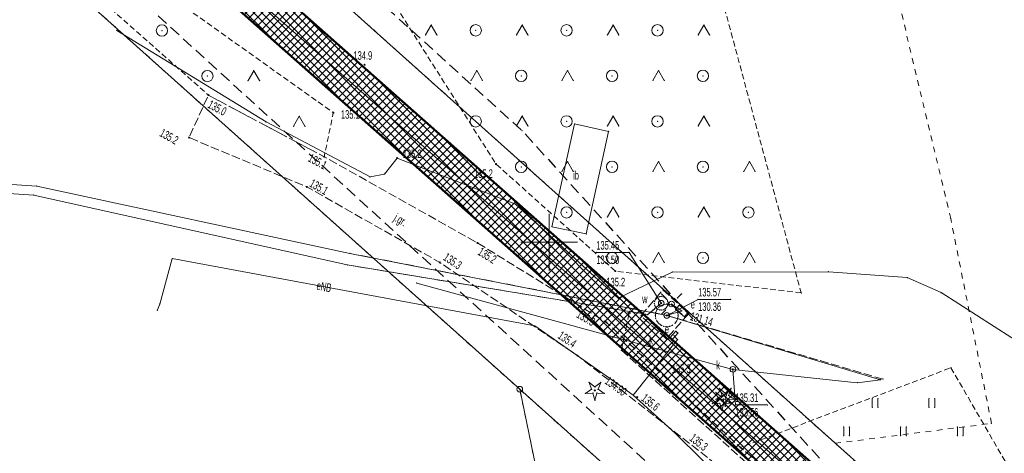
# Model space of a CAD drawing. Extents: x 6456700 to 6518119, y 5963420 to 5980059.
# Tile 84 of 256: x 6512072 to 6512159, y 5964630 to 5964669. Entities that reach past the tile are written whole.
import ezdxf
from ezdxf.enums import TextEntityAlignment as Align

# ---------------------------------------------------------------- set-up
doc = ezdxf.new("R2010")
doc.units = 0
doc.header["$MEASUREMENT"] = 0
for name, pattern in [('L_0_03', [1, 0.5, -0.5]), ('L_0_04', [1.5, 1, -0.5]), ('L_0_52', [1, 0.75, -0.25]), ('L_0_5A', [0.75, 0.5, -0.25])]:
    doc.linetypes.add(name, pattern=pattern)
doc.layers.get('0').update_dxf_attribs({"color": 2, "linetype": 'CONTINUOUS', "lineweight": 5})
for name, color, linetype, lineweight in [('18mm Kreska ciągła', 7, 'CONTINUOUS', 18), ('202_punkt_graniczny', 7, 'CONTINUOUS', 18), ('218_kontur_uzytku_gruntowego', 96, 'L_0_03', 18), ('219_dzialka_ewidencyjna', 7, 'CONTINUOUS', 18), ('50mm Kreska ciągła', 7, 'CONTINUOUS', 50), ('9mm Kreska ciągła', 252, 'CONTINUOUS', 9), ('drzewo_iglaste', 7, 'CONTINUOUS', 18), ('inna_budowla', 7, 'CONTINUOUS', 18), ('inna_budowla_Atr17', 7, 'CONTINUOUS', 18), ('jezdnia', 7, 'CONTINUOUS', 18), ('jezdnia_Atr17', 7, 'CONTINUOUS', 18), ('komora_podziemna', 7, 'CONTINUOUS', 18), ('komora_podziemna_Atr17', 7, 'CONTINUOUS', 18), ('latarnia', 7, 'CONTINUOUS', 18), ('ogrodzenie_trwale', 7, 'CONTINUOUS', 18), ('pikieta_naturalna', 7, 'CONTINUOUS', 18), ('pikieta_naturalna_Atr2', 7, 'CONTINUOUS', 18), ('przewod_elektroenergetyczny_podziemny', 7, 'CONTINUOUS', 18), ('przewod_elektroenergetyczny_podziemny_Atr1', 7, 'CONTINUOUS', 18), ('przewod_kanalizacyjny', 7, 'CONTINUOUS', 18), ('przewod_kanalizacyjny___ob__projektowany', 7, 'CONTINUOUS', 18), ('przewod_wodociagowy', 7, 'CONTINUOUS', 18), ('przewod_wodociagowy___ob__projektowany', 7, 'CONTINUOUS', 18), ('rzedna', 7, 'CONTINUOUS', 18), ('rzedna_Atr2', 7, 'CONTINUOUS', 18), ('rzedna_Atr3', 7, 'CONTINUOUS', 18), ('siatka_krzyrzy', 7, 'CONTINUOUS', 18), ('studnia_kanalizacyjna', 7, 'CONTINUOUS', 18), ('studnia_kanalizacyjna_Atr17', 7, 'CONTINUOUS', 18), ('szafa_elektroenergetyczna_lub_kontener', 7, 'CONTINUOUS', 18), ('szafa_elektroenergetyczna_lub_kontener_Atr17', 7, 'CONTINUOUS', 18), ('teren_zalesiony', 7, 'CONTINUOUS', 18), ('trawnik', 7, 'CONTINUOUS', 18), ('Zakres', 7, 'CONTINUOUS', 18)]:
    doc.layers.add(name, color=color, linetype=linetype, lineweight=lineweight)
doc.styles.get("Standard").update_dxf_attribs({"font": 'txt', "width": 0.75})

# ---------------------------------------------------------------- blocks, each defined once
blk = doc.blocks.new('mdcp_nowa')
at = {"layer": 'drzewo_iglaste', "linetype": 'Continuous', "lineweight": 18}
for points in [[(6494854.03, 5981086.93, 1), (6494854.03, 5981087.03, 1)], [(6494865.51, 5981086.4, 1), (6494865.51, 5981086.5, 1)], [(6494865.2, 5981086.04, 1), (6494865.2, 5981086.14, 1)]]:
    blk.add_hatch(color=94, dxfattribs=at).paths.add_polyline_path(points)
at = {"layer": 'pikieta_naturalna', "linetype": 'Continuous', "lineweight": 18}
for points in [[(6494833.76, 5981115.555, 1), (6494833.76, 5981115.645, 1)], [(6494820.02, 5981112.885, 1), (6494820.02, 5981112.975, 1)], [(6494831.01, 5981111.345, 1), (6494831.01, 5981111.435, 1)], [(6494818.31, 5981109.155, 1), (6494818.31, 5981109.245, 1)], [(6494830.21, 5981107.475, 1), (6494830.21, 5981107.565, 1)], [(6494836.62, 5981107.355, 1), (6494836.62, 5981107.445, 1)], [(6494845.33, 5981106.835, 1), (6494845.33, 5981106.925, 1)], [(6494828.68, 5981104.825, 1), (6494828.68, 5981104.915, 1)], [(6494843.7, 5981099.895, 1), (6494843.7, 5981099.985, 1)], [(6494840.38, 5981098.185, 1), (6494840.38, 5981098.275, 1)], [(6494855.83, 5981097.425, 1), (6494855.83, 5981097.515, 1)], [(6494855.06, 5981092.905, 1), (6494855.06, 5981092.995, 1)], [(6494852.5, 5981089.995, 1), (6494852.5, 5981090.085, 1)], [(6494860.01, 5981089.145, 1), (6494860.01, 5981089.235, 1)], [(6494857.76, 5981086.345, 1), (6494857.76, 5981086.435, 1)], [(6494866.84, 5981081.915, 1), (6494866.84, 5981082.005, 1)]]:
    blk.add_hatch(color=18, dxfattribs=at).paths.add_polyline_path(points)
at = {"layer": 'rzedna', "linetype": 'Continuous', "lineweight": 18}
for points in [[(6494859.87, 5981094.595, 1), (6494859.87, 5981094.685, 1)], [(6494860.36, 5981093.525, 1), (6494860.36, 5981093.615, 1)], [(6494866.18, 5981088.785, 1), (6494866.18, 5981088.875, 1)], [(6494855.91, 5981087.585, 1), (6494855.91, 5981087.675, 1)]]:
    blk.add_hatch(color=18, dxfattribs=at).paths.add_polyline_path(points)
at = {"layer": '202_punkt_graniczny', "color": 7, "linetype": 'Continuous', "lineweight": 18}
blk.add_circle((6494847.42, 5981087.08), 0.25, dxfattribs=at)
at = {"layer": '202_punkt_graniczny'}
blk.add_point((6494847.42, 5981087.08), dxfattribs=at)
at = {"layer": '218_kontur_uzytku_gruntowego', "lineweight": 18, "flags": 128}
for points in [[(6494885.35, 5981102.08), (6494875.689, 5981142.38)], [(6494875.19, 5981082.33), (6494810.28, 5981140.37)], [(6494800.28, 5981129.22), (6494847.42, 5981087.08)], [(6494888.94, 5981084.08), (6494885.35, 5981102.08)], [(6494847.42, 5981087.08), (6494874.6, 5981062.79)], [(6494854.86, 5981051.1), (6494847.42, 5981087.08)], [(6494875.19, 5981082.33), (6494888.94, 5981084.08)], [(6494884.63, 5981073.89), (6494875.19, 5981082.33)]]:
    blk.add_lwpolyline(points, dxfattribs=at)
at = {"layer": '218_kontur_uzytku_gruntowego'}
for p in [(6494885.35, 5981102.08), (6494885.35, 5981102.08), (6494847.42, 5981087.08), (6494847.42, 5981087.08), (6494847.42, 5981087.08), (6494847.42, 5981087.08), (6494888.94, 5981084.08), (6494888.94, 5981084.08), (6494875.19, 5981082.33), (6494875.19, 5981082.33), (6494875.19, 5981082.33), (6494875.19, 5981082.33)]:
    blk.add_point(p, dxfattribs=at)
at = {"layer": '219_dzialka_ewidencyjna', "color": 3, "linetype": 'Continuous', "lineweight": 18, "flags": 128}
for points in [[(6494810.28, 5981140.37), (6494884.63, 5981073.89)], [(6494800.28, 5981129.22), (6494847.42, 5981087.08)], [(6494847.42, 5981087.08), (6494874.6, 5981062.79)], [(6494847.42, 5981087.08), (6494854.86, 5981051.1)]]:
    blk.add_lwpolyline(points, dxfattribs=at)
at = {"layer": '219_dzialka_ewidencyjna', "color": 3}
blk.add_point((6494847.42, 5981087.08), dxfattribs=at)
blk.add_point((6494847.42, 5981087.08), dxfattribs=at)
blk.add_point((6494847.42, 5981087.08), dxfattribs=at)
at = {"layer": 'drzewo_iglaste', "color": 94, "linetype": 'Continuous', "lineweight": 13, "flags": 128}
for points in [[(6494853.202, 5981086.712), (6494853.747, 5981087.073)], [(6494853.747, 5981087.073), (6494853.518, 5981087.686)], [(6494853.518, 5981087.686), (6494854.03, 5981087.279)], [(6494854.03, 5981087.279), (6494854.542, 5981087.686)], [(6494854.542, 5981087.686), (6494854.313, 5981087.073)], [(6494854.313, 5981087.073), (6494854.858, 5981086.712)], [(6494865.227, 5981086.543), (6494864.998, 5981087.156)], [(6494864.998, 5981087.156), (6494865.51, 5981086.749)], [(6494865.51, 5981086.749), (6494866.022, 5981087.156)], [(6494866.022, 5981087.156), (6494865.793, 5981086.543)], [(6494853.855, 5981086.74), (6494853.202, 5981086.712)], [(6494854.03, 5981086.11), (6494853.855, 5981086.74)], [(6494854.205, 5981086.74), (6494854.03, 5981086.11)], [(6494854.858, 5981086.712), (6494854.205, 5981086.74)], [(6494864.682, 5981086.182), (6494865.227, 5981086.543)], [(6494865.335, 5981086.21), (6494864.682, 5981086.182)], [(6494864.917, 5981086.183), (6494864.688, 5981086.796)], [(6494864.688, 5981086.796), (6494865.2, 5981086.389)], [(6494865.2, 5981086.389), (6494865.712, 5981086.796)], [(6494865.51, 5981085.58), (6494865.335, 5981086.21)], [(6494865.712, 5981086.796), (6494865.483, 5981086.183)], [(6494865.685, 5981086.21), (6494865.51, 5981085.58)], [(6494866.338, 5981086.182), (6494865.685, 5981086.21)], [(6494865.793, 5981086.543), (6494866.338, 5981086.182)], [(6494864.372, 5981085.822), (6494864.917, 5981086.183)], [(6494865.025, 5981085.85), (6494864.372, 5981085.822)], [(6494865.2, 5981085.22), (6494865.025, 5981085.85)], [(6494865.375, 5981085.85), (6494865.2, 5981085.22)], [(6494866.028, 5981085.822), (6494865.375, 5981085.85)], [(6494865.483, 5981086.183), (6494866.028, 5981085.822)]]:
    blk.add_lwpolyline(points, dxfattribs=at)
at = {"layer": 'drzewo_iglaste', "color": 94, "linetype": 'Continuous', "lineweight": 18}
for centre in [(6494854.03, 5981086.98), (6494865.51, 5981086.45), (6494865.2, 5981086.09)]:
    blk.add_circle(centre, 0.05, dxfattribs=at)
at = {"layer": 'drzewo_iglaste'}
for p in [(6494853.518, 5981087.686), (6494853.518, 5981087.686), (6494853.747, 5981087.073), (6494853.747, 5981087.073), (6494854.03, 5981087.279), (6494854.03, 5981087.279), (6494854.313, 5981087.073), (6494854.313, 5981087.073), (6494854.542, 5981087.686), (6494854.542, 5981087.686), (6494864.998, 5981087.156), (6494864.998, 5981087.156), (6494866.022, 5981087.156), (6494866.022, 5981087.156), (6494853.202, 5981086.712), (6494853.202, 5981086.712), (6494853.855, 5981086.74), (6494853.855, 5981086.74), (6494854.03, 5981086.98), (6494854.205, 5981086.74), (6494854.205, 5981086.74), (6494854.858, 5981086.712), (6494854.858, 5981086.712), (6494864.688, 5981086.796), (6494864.688, 5981086.796), (6494865.2, 5981086.389), (6494865.2, 5981086.389), (6494865.227, 5981086.543), (6494865.227, 5981086.543), (6494865.335, 5981086.21), (6494865.335, 5981086.21), (6494865.51, 5981086.749), (6494865.51, 5981086.749), (6494865.51, 5981086.45), (6494865.685, 5981086.21), (6494865.685, 5981086.21), (6494865.712, 5981086.796), (6494865.712, 5981086.796), (6494865.793, 5981086.543), (6494865.793, 5981086.543), (6494854.03, 5981086.11), (6494854.03, 5981086.11), (6494864.372, 5981085.822), (6494864.372, 5981085.822), (6494864.682, 5981086.182), (6494864.682, 5981086.182), (6494864.917, 5981086.183), (6494864.917, 5981086.183), (6494865.025, 5981085.85), (6494865.025, 5981085.85), (6494865.2, 5981086.09), (6494865.375, 5981085.85), (6494865.375, 5981085.85), (6494865.483, 5981086.183), (6494865.483, 5981086.183), (6494865.51, 5981085.58), (6494865.51, 5981085.58), (6494866.028, 5981085.822), (6494866.028, 5981085.822), (6494866.338, 5981086.182), (6494866.338, 5981086.182), (6494865.2, 5981085.22), (6494865.2, 5981085.22)]:
    blk.add_point(p, dxfattribs=at)
at = {"layer": 'inna_budowla', "color": 7, "linetype": 'Continuous', "lineweight": 18, "flags": 128}
blk.add_lwpolyline([(6494855.24, 5981109.74), (6494853.27, 5981100.73), (6494850.25, 5981101.37), (6494852.25, 5981110.4)], close=True, dxfattribs=at)
at = {"layer": 'inna_budowla'}
for p in [(6494852.25, 5981110.4), (6494855.24, 5981109.74), (6494850.25, 5981101.37), (6494853.27, 5981100.73)]:
    blk.add_point(p, dxfattribs=at)
at = {"layer": 'jezdnia', "color": 7, "linetype": 'L_0_52', "lineweight": 18, "flags": 128}
blk.add_lwpolyline([(6494882.58, 5981059.01), (6494875.27, 5981069.54), (6494873.23, 5981071.73), (6494864.31, 5981080.79), (6494852.5, 5981090.04), (6494840.38, 5981098.23), (6494828.68, 5981104.87), (6494818.31, 5981109.2), (6494820.02, 5981112.93), (6494830.21, 5981107.52), (6494843.7, 5981099.94), (6494855.06, 5981092.95), (6494866.84, 5981081.96), (6494875.24, 5981075.18), (6494884.95, 5981060.87)], close=True, dxfattribs=at)
at = {"layer": 'jezdnia'}
for p in [(6494820.02, 5981112.93), (6494818.31, 5981109.2), (6494830.21, 5981107.52), (6494828.68, 5981104.87), (6494843.7, 5981099.94), (6494840.38, 5981098.23), (6494855.06, 5981092.95), (6494852.5, 5981090.04), (6494866.84, 5981081.96)]:
    blk.add_point(p, dxfattribs=at)
at = {"layer": 'komora_podziemna', "color": 1, "linetype": 'Continuous', "lineweight": 18, "flags": 128}
blk.add_lwpolyline([(6494861.34, 5981092.01), (6494860.8, 5981091.39), (6494860.61, 5981091.56), (6494861.15, 5981092.18)], close=True, dxfattribs=at)
at = {"layer": 'komora_podziemna', "color": 5, "linetype": 'Continuous', "lineweight": 13}
blk.add_circle((6494859.87, 5981094.64), 0.25, dxfattribs=at)
at = {"layer": 'komora_podziemna'}
for p in [(6494859.87, 5981094.64), (6494860.61, 5981091.56), (6494861.15, 5981092.18), (6494861.34, 5981092.01), (6494860.8, 5981091.39)]:
    blk.add_point(p, dxfattribs=at)
at = {"layer": 'latarnia', "color": 7, "linetype": 'Continuous', "lineweight": 13, "flags": 128}
for points in [[(6494860.25, 5981095.101), (6494859.897, 5981095.454)], [(6494861.311, 5981095.101), (6494861.664, 5981095.454)], [(6494860.25, 5981094.04), (6494859.897, 5981093.687)], [(6494861.311, 5981094.04), (6494861.664, 5981093.687)]]:
    blk.add_lwpolyline(points, dxfattribs=at)
at = {"layer": 'latarnia', "color": 7, "linetype": 'Continuous', "lineweight": 13}
blk.add_circle((6494860.78, 5981094.57), 0.25, dxfattribs=at)
at = {"layer": 'latarnia'}
for p in [(6494859.897, 5981095.454), (6494860.25, 5981095.101), (6494861.311, 5981095.101), (6494861.664, 5981095.454), (6494860.25, 5981094.04), (6494860.78, 5981094.57), (6494861.311, 5981094.04), (6494859.897, 5981093.687), (6494861.664, 5981093.687)]:
    blk.add_point(p, dxfattribs=at)
at = {"layer": 'ogrodzenie_trwale'}
for p in [(6494860.02, 5981095.82), (6494858.08, 5981093.54), (6494862.29, 5981093.74), (6494860.32, 5981091.5)]:
    blk.add_point(p, dxfattribs=at)
at = {"layer": 'pikieta_naturalna', "color": 7, "linetype": 'Continuous', "lineweight": 18}
for centre in [(6494833.76, 5981115.6), (6494820.02, 5981112.93), (6494831.01, 5981111.39), (6494818.31, 5981109.2), (6494830.21, 5981107.52), (6494836.62, 5981107.4), (6494845.33, 5981106.88), (6494828.68, 5981104.87), (6494843.7, 5981099.94), (6494840.38, 5981098.23), (6494855.83, 5981097.47), (6494855.06, 5981092.95), (6494852.5, 5981090.04), (6494860.01, 5981089.19), (6494857.76, 5981086.39), (6494866.84, 5981081.96)]:
    blk.add_circle(centre, 0.045, dxfattribs=at)
at = {"layer": 'pikieta_naturalna'}
for p in [(6494833.76, 5981115.6), (6494820.02, 5981112.93), (6494831.01, 5981111.39), (6494818.31, 5981109.2), (6494830.21, 5981107.52), (6494836.62, 5981107.4), (6494845.33, 5981106.88), (6494828.68, 5981104.87), (6494843.7, 5981099.94), (6494840.38, 5981098.23), (6494855.83, 5981097.47), (6494855.06, 5981092.95), (6494852.5, 5981090.04), (6494860.01, 5981089.19), (6494857.76, 5981086.39), (6494866.84, 5981081.96)]:
    blk.add_point(p, dxfattribs=at)
at = {"layer": 'przewod_elektroenergetyczny_podziemny', "color": 1, "linetype": 'Continuous', "lineweight": 18, "flags": 128}
for points in [[(6494811.95, 5981118.62), (6494825.09, 5981110.58), (6494834.24, 5981105.74), (6494835.51, 5981105.99), (6494836.62, 5981107.4), (6494847.04, 5981103.36), (6494856.09, 5981095.08), (6494860.84, 5981097.38), (6494874.59, 5981097.41), (6494881.52, 5981096.9), (6494884.5, 5981095.58), (6494898.51, 5981086.63), (6494903.91, 5981085.06), (6494904.59, 5981085.03)], [(6494848.76, 5981092.64), (6494816.83, 5981098.57), (6494815.74, 5981094.57), (6494815.51, 5981094.01)], [(6494860.36, 5981093.57), (6494861.68, 5981093.96), (6494860.78, 5981094.57)], [(6494855.91, 5981087.63), (6494848.76, 5981092.64)], [(6494860.99, 5981091.79), (6494861.31, 5981091.45), (6494857.41, 5981086.55)], [(6494861.13, 5981083.19), (6494857.41, 5981086.55), (6494855.91, 5981087.63)], [(6494871.11, 5981073.38), (6494868.17, 5981076.26), (6494861.13, 5981083.19)]]:
    blk.add_lwpolyline(points, dxfattribs=at)
at = {"layer": 'przewod_elektroenergetyczny_podziemny'}
for p in [(6494811.95, 5981118.62), (6494825.09, 5981110.58), (6494836.62, 5981107.4), (6494834.24, 5981105.74), (6494835.51, 5981105.99), (6494847.04, 5981103.36), (6494816.83, 5981098.57), (6494860.84, 5981097.38), (6494874.59, 5981097.41), (6494881.52, 5981096.9), (6494856.09, 5981095.08), (6494884.5, 5981095.58), (6494815.51, 5981094.01), (6494815.74, 5981094.57), (6494860.78, 5981094.57), (6494860.36, 5981093.57), (6494861.68, 5981093.96), (6494848.76, 5981092.64), (6494848.76, 5981092.64), (6494860.99, 5981091.79), (6494861.31, 5981091.45), (6494855.91, 5981087.63), (6494855.91, 5981087.63), (6494857.41, 5981086.55), (6494857.41, 5981086.55), (6494861.13, 5981083.19), (6494861.13, 5981083.19)]:
    blk.add_point(p, dxfattribs=at)
at = {"layer": 'przewod_kanalizacyjny', "color": 34, "linetype": 'Continuous', "lineweight": 18, "flags": 128}
for points in [[(6494702.78, 5981139.34), (6494717.78, 5981133.25), (6494741.48, 5981120.97), (6494799.16, 5981105.32), (6494804.91, 5981104.94), (6494832.47, 5981099.02), (6494860.36, 5981093.57)], [(6494838.36, 5981096.41), (6494866.18, 5981088.83)], [(6494879.18, 5981087.91), (6494860.36, 5981093.57)], [(6494866.18, 5981088.83), (6494877.12, 5981087.65), (6494879.18, 5981087.91)]]:
    blk.add_lwpolyline(points, dxfattribs=at)
at = {"layer": 'przewod_kanalizacyjny'}
for p in [(6494804.91, 5981104.94), (6494832.47, 5981099.02), (6494838.36, 5981096.41), (6494860.36, 5981093.57), (6494860.36, 5981093.57), (6494866.18, 5981088.83), (6494866.18, 5981088.83), (6494877.12, 5981087.65), (6494879.18, 5981087.91), (6494879.18, 5981087.91)]:
    blk.add_point(p, dxfattribs=at)
at = {"layer": 'przewod_kanalizacyjny___ob__projektowany', "color": 34, "linetype": 'L_0_52', "lineweight": 18, "flags": 128}
for points in [[(6494832.47, 5981099.02), (6494860.36, 5981093.57)], [(6494858.08, 5981093.54), (6494860.02, 5981095.82)], [(6494860.02, 5981095.82), (6494862.29, 5981093.74)], [(6494860.32, 5981091.5), (6494858.08, 5981093.54)], [(6494862.29, 5981093.74), (6494860.32, 5981091.5)], [(6494879.38, 5981087.97), (6494860.36, 5981093.57)]]:
    blk.add_lwpolyline(points, dxfattribs=at)
blk.add_lwpolyline([(6494861.36, 5981093.57), (6494861.33, 5981093.31), (6494861.23, 5981093.07), (6494861.07, 5981092.86), (6494860.86, 5981092.7), (6494860.62, 5981092.6), (6494860.36, 5981092.57), (6494860.1, 5981092.6), (6494859.86, 5981092.7), (6494859.65, 5981092.86), (6494859.49, 5981093.07), (6494859.39, 5981093.31), (6494859.36, 5981093.57), (6494859.39, 5981093.83), (6494859.49, 5981094.07), (6494859.65, 5981094.28), (6494859.86, 5981094.44), (6494860.1, 5981094.54), (6494860.36, 5981094.57), (6494860.62, 5981094.54), (6494860.86, 5981094.44), (6494861.07, 5981094.28), (6494861.23, 5981094.07), (6494861.33, 5981093.83)], close=True, dxfattribs=at)
at = {"layer": 'przewod_kanalizacyjny___ob__projektowany'}
for p in [(6494832.47, 5981099.02), (6494860.02, 5981095.82), (6494860.02, 5981095.82), (6494859.49, 5981094.07), (6494859.65, 5981094.28), (6494859.86, 5981094.44), (6494860.1, 5981094.54), (6494860.36, 5981094.57), (6494860.62, 5981094.54), (6494860.86, 5981094.44), (6494861.07, 5981094.28), (6494861.23, 5981094.07), (6494858.08, 5981093.54), (6494858.08, 5981093.54), (6494859.36, 5981093.57), (6494859.39, 5981093.83), (6494859.39, 5981093.31), (6494860.36, 5981093.57), (6494860.36, 5981093.57), (6494861.33, 5981093.83), (6494861.33, 5981093.31), (6494861.36, 5981093.57), (6494862.29, 5981093.74), (6494862.29, 5981093.74), (6494859.49, 5981093.07), (6494859.65, 5981092.86), (6494859.86, 5981092.7), (6494860.1, 5981092.6), (6494860.36, 5981092.57), (6494860.62, 5981092.6), (6494860.86, 5981092.7), (6494861.07, 5981092.86), (6494861.23, 5981093.07), (6494860.32, 5981091.5), (6494860.32, 5981091.5), (6494879.38, 5981087.97)]:
    blk.add_point(p, dxfattribs=at)
at = {"layer": 'przewod_wodociagowy', "color": 5, "linetype": 'Continuous', "lineweight": 18, "flags": 128}
blk.add_lwpolyline([(6494703.34, 5981138.46), (6494703.87, 5981138.26), (6494717.48, 5981132.38), (6494741.28, 5981120.23), (6494798.93, 5981104.51), (6494804.64, 5981104.15), (6494832.23, 5981098.01), (6494858.69, 5981093.65), (6494859.87, 5981094.64)], dxfattribs=at)
at = {"layer": 'przewod_wodociagowy'}
for p in [(6494804.64, 5981104.15), (6494832.23, 5981098.01), (6494859.87, 5981094.64), (6494858.69, 5981093.65)]:
    blk.add_point(p, dxfattribs=at)
at = {"layer": 'przewod_wodociagowy___ob__projektowany', "color": 5, "linetype": 'L_0_52', "lineweight": 18, "flags": 128}
for points in [[(6494832.23, 5981098.01), (6494858.69, 5981093.65)], [(6494858.69, 5981093.65), (6494859.87, 5981094.64)], [(6494857.07, 5981093.94), (6494856.37, 5981090.51)], [(6494857.13, 5981093.76), (6494856.94, 5981093.8)], [(6494856.37, 5981090.51), (6494874.96, 5981073.8)]]:
    blk.add_lwpolyline(points, dxfattribs=at)
blk.add_lwpolyline([(6494860.47, 5981094.64), (6494860.45, 5981094.49), (6494860.39, 5981094.34), (6494860.29, 5981094.22), (6494860.17, 5981094.12), (6494860.03, 5981094.06), (6494859.87, 5981094.04), (6494859.72, 5981094.06), (6494859.57, 5981094.12), (6494859.45, 5981094.22), (6494859.35, 5981094.34), (6494859.29, 5981094.49), (6494859.27, 5981094.64), (6494859.29, 5981094.8), (6494859.35, 5981094.94), (6494859.45, 5981095.06), (6494859.57, 5981095.16), (6494859.72, 5981095.22), (6494859.87, 5981095.24), (6494860.03, 5981095.22), (6494860.17, 5981095.16), (6494860.29, 5981095.06), (6494860.39, 5981094.94), (6494860.45, 5981094.8)], close=True, dxfattribs=at)
at = {"layer": 'przewod_wodociagowy___ob__projektowany'}
for p in [(6494832.23, 5981098.01), (6494859.35, 5981094.94), (6494859.45, 5981095.06), (6494859.57, 5981095.16), (6494859.72, 5981095.22), (6494859.87, 5981095.24), (6494860.03, 5981095.22), (6494860.17, 5981095.16), (6494860.29, 5981095.06), (6494860.39, 5981094.94), (6494859.27, 5981094.64), (6494859.29, 5981094.8), (6494859.29, 5981094.49), (6494859.35, 5981094.34), (6494859.45, 5981094.22), (6494859.57, 5981094.12), (6494859.72, 5981094.06), (6494859.87, 5981094.64), (6494859.87, 5981094.04), (6494860.03, 5981094.06), (6494860.17, 5981094.12), (6494860.29, 5981094.22), (6494860.39, 5981094.34), (6494860.45, 5981094.8), (6494860.45, 5981094.49), (6494860.47, 5981094.64), (6494856.94, 5981093.8), (6494857.07, 5981093.94), (6494857.13, 5981093.76), (6494858.69, 5981093.65), (6494858.69, 5981093.65), (6494856.37, 5981090.51), (6494856.37, 5981090.51)]:
    blk.add_point(p, dxfattribs=at)
at = {"layer": 'rzedna', "color": 7, "linetype": 'Continuous', "lineweight": 18}
for centre in [(6494859.87, 5981094.64), (6494860.36, 5981093.57), (6494866.18, 5981088.83), (6494855.91, 5981087.63)]:
    blk.add_circle(centre, 0.045, dxfattribs=at)
at = {"layer": 'rzedna'}
for p in [(6494859.87, 5981094.64), (6494859.87, 5981094.64), (6494860.36, 5981093.57), (6494860.36, 5981093.57), (6494860.36, 5981093.57), (6494866.18, 5981088.83), (6494866.18, 5981088.83), (6494855.91, 5981087.63)]:
    blk.add_point(p, dxfattribs=at)
at = {"layer": 'rzedna_Atr2', "color": 7, "linetype": 'Continuous', "lineweight": 18, "flags": 128}
for points in [[(6494859.87, 5981094.64), (6494857.04, 5981099.1), (6494854.154, 5981099.1)], [(6494860.36, 5981093.57), (6494863.12, 5981094.98), (6494865.979, 5981094.98)], [(6494866.18, 5981088.83), (6494866.4, 5981085.7), (6494869.222, 5981085.7)]]:
    blk.add_lwpolyline(points, dxfattribs=at)
at = {"layer": 'rzedna_Atr2'}
for p in [(6494854.154, 5981099.1), (6494857.04, 5981099.1), (6494863.12, 5981094.98), (6494863.12, 5981094.98), (6494865.979, 5981094.98), (6494865.979, 5981094.98), (6494859.87, 5981094.64), (6494860.36, 5981093.57), (6494860.36, 5981093.57), (6494866.18, 5981088.83), (6494866.18, 5981088.83), (6494866.4, 5981085.7), (6494866.4, 5981085.7), (6494869.222, 5981085.7), (6494869.222, 5981085.7)]:
    blk.add_point(p, dxfattribs=at)
at = {"layer": 'siatka_krzyrzy', "linetype": 'Continuous', "lineweight": 18, "flags": 128}
for points in [[(6494850, 5981097.5), (6494850, 5981102.5)], [(6494847.5, 5981100), (6494852.5, 5981100)]]:
    blk.add_lwpolyline(points, dxfattribs=at)
at = {"layer": 'studnia_kanalizacyjna', "color": 34, "linetype": 'Continuous', "lineweight": 13}
for centre in [(6494860.36, 5981093.57), (6494866.18, 5981088.83)]:
    blk.add_circle(centre, 0.25, dxfattribs=at)
at = {"layer": 'studnia_kanalizacyjna'}
for p in [(6494860.36, 5981093.57), (6494866.18, 5981088.83)]:
    blk.add_point(p, dxfattribs=at)
at = {"layer": 'szafa_elektroenergetyczna_lub_kontener', "color": 1, "linetype": 'Continuous', "lineweight": 13, "flags": 128}
for points in [[(6494861.135, 5981094.086), (6494861.454, 5981094.471)], [(6494861.135, 5981094.086), (6494861.906, 5981093.449)], [(6494861.454, 5981094.471), (6494862.225, 5981093.834)], [(6494861.906, 5981093.449), (6494862.225, 5981093.834)]]:
    blk.add_lwpolyline(points, dxfattribs=at)
at = {"layer": 'szafa_elektroenergetyczna_lub_kontener'}
for p in [(6494861.135, 5981094.086), (6494861.135, 5981094.086), (6494861.454, 5981094.471), (6494861.454, 5981094.471), (6494861.906, 5981093.449), (6494861.906, 5981093.449), (6494862.225, 5981093.834), (6494862.225, 5981093.834)]:
    blk.add_point(p, dxfattribs=at)
at = {"layer": 'teren_zalesiony', "color": 7, "linetype": 'L_0_5A', "lineweight": 18, "flags": 128}
for points in [[(6494872.19, 5981095.54), (6494855.83, 5981097.47), (6494845.33, 5981106.88), (6494836.82, 5981120.26), (6494828.12, 5981129.71), (6494819.54, 5981132.65), (6494802.27, 5981146.79), (6494790.45, 5981160.62), (6494777.93, 5981169.52), (6494764.89, 5981183.26), (6494749.38, 5981196.24), (6494734.96, 5981210.75), (6494728.54, 5981216.75), (6494735.43, 5981221.53), (6494735.01, 5981224.69), (6494722.19, 5981222.39), (6494712.46, 5981224.52), (6494714.22, 5981236.42), (6494712.82, 5981273.82), (6494713.85, 5981296.4), (6494713.31, 5981300.28), (6494735.77, 5981301.14), (6494811.66, 5981185.02), (6494865.53, 5981120.26)], [(6494830.21, 5981107.52), (6494820.02, 5981112.93), (6494796.83, 5981133.44), (6494784.84, 5981143.92), (6494787.68, 5981151.42), (6494795.37, 5981142.53), (6494802.06, 5981134.01), (6494809.98, 5981129.73), (6494817.89, 5981120.71), (6494831.01, 5981111.39)]]:
    blk.add_lwpolyline(points, close=True, dxfattribs=at)
at = {"layer": 'teren_zalesiony', "color": 7, "linetype": 'Continuous', "lineweight": 18, "flags": 128}
for points in [[(6494839.133, 5981118.223), (6494839.633, 5981119.089)], [(6494839.633, 5981119.089), (6494840.133, 5981118.223)], [(6494847.133, 5981118.223), (6494847.633, 5981119.089)], [(6494847.633, 5981119.089), (6494848.133, 5981118.223)], [(6494855.133, 5981118.223), (6494855.633, 5981119.089)], [(6494855.633, 5981119.089), (6494856.133, 5981118.223)], [(6494863.133, 5981118.223), (6494863.633, 5981119.089)], [(6494863.633, 5981119.089), (6494864.133, 5981118.223)], [(6494823.513, 5981114.203), (6494824.013, 5981115.069)], [(6494824.013, 5981115.069), (6494824.513, 5981114.203)], [(6494843.133, 5981114.223), (6494843.633, 5981115.089)], [(6494843.633, 5981115.089), (6494844.133, 5981114.223)], [(6494851.133, 5981114.223), (6494851.633, 5981115.089)], [(6494851.633, 5981115.089), (6494852.133, 5981114.223)], [(6494859.133, 5981114.223), (6494859.633, 5981115.089)], [(6494859.633, 5981115.089), (6494860.133, 5981114.223)], [(6494827.513, 5981110.203), (6494828.013, 5981111.069)], [(6494828.013, 5981111.069), (6494828.513, 5981110.203)], [(6494847.133, 5981110.223), (6494847.633, 5981111.089)], [(6494847.633, 5981111.089), (6494848.133, 5981110.223)], [(6494855.133, 5981110.223), (6494855.633, 5981111.089)], [(6494855.633, 5981111.089), (6494856.133, 5981110.223)], [(6494863.133, 5981110.223), (6494863.633, 5981111.089)], [(6494863.633, 5981111.089), (6494864.133, 5981110.223)], [(6494851.133, 5981106.223), (6494851.633, 5981107.089)], [(6494851.633, 5981107.089), (6494852.133, 5981106.223)], [(6494859.133, 5981106.223), (6494859.633, 5981107.089)], [(6494859.633, 5981107.089), (6494860.133, 5981106.223)], [(6494867.133, 5981106.223), (6494867.633, 5981107.089)], [(6494867.633, 5981107.089), (6494868.133, 5981106.223)], [(6494855.133, 5981102.223), (6494855.633, 5981103.089)], [(6494855.633, 5981103.089), (6494856.133, 5981102.223)], [(6494863.133, 5981102.223), (6494863.633, 5981103.089)], [(6494863.633, 5981103.089), (6494864.133, 5981102.223)], [(6494859.133, 5981098.223), (6494859.633, 5981099.089)], [(6494859.633, 5981099.089), (6494860.133, 5981098.223)], [(6494867.133, 5981098.223), (6494867.633, 5981099.089)], [(6494867.633, 5981099.089), (6494868.133, 5981098.223)]]:
    blk.add_lwpolyline(points, dxfattribs=at)
at = {"layer": 'teren_zalesiony', "color": 7, "linetype": 'Continuous', "lineweight": 18}
for centre in [(6494815.926, 5981118.606), (6494843.546, 5981118.626), (6494851.546, 5981118.626), (6494859.546, 5981118.626), (6494819.926, 5981114.606), (6494847.546, 5981114.626), (6494855.546, 5981114.626), (6494863.546, 5981114.626), (6494843.546, 5981110.626), (6494851.546, 5981110.626), (6494859.546, 5981110.626), (6494847.546, 5981106.626), (6494855.546, 5981106.626), (6494863.546, 5981106.626), (6494851.546, 5981102.626), (6494859.546, 5981102.626), (6494867.546, 5981102.626), (6494855.546, 5981098.626), (6494863.546, 5981098.626)]:
    blk.add_circle(centre, 0.5, dxfattribs=at)
at = {"layer": 'teren_zalesiony'}
for p in [(6494815.926, 5981118.606), (6494839.633, 5981119.089), (6494839.633, 5981119.089), (6494843.546, 5981118.626), (6494847.633, 5981119.089), (6494847.633, 5981119.089), (6494851.546, 5981118.626), (6494855.633, 5981119.089), (6494855.633, 5981119.089), (6494859.546, 5981118.626), (6494863.633, 5981119.089), (6494863.633, 5981119.089), (6494839.133, 5981118.223), (6494840.133, 5981118.223), (6494847.133, 5981118.223), (6494848.133, 5981118.223), (6494855.133, 5981118.223), (6494856.133, 5981118.223), (6494863.133, 5981118.223), (6494864.133, 5981118.223), (6494824.013, 5981115.069), (6494824.013, 5981115.069), (6494843.633, 5981115.089), (6494843.633, 5981115.089), (6494851.633, 5981115.089), (6494851.633, 5981115.089), (6494859.633, 5981115.089), (6494859.633, 5981115.089), (6494819.926, 5981114.606), (6494823.513, 5981114.203), (6494824.513, 5981114.203), (6494843.133, 5981114.223), (6494844.133, 5981114.223), (6494847.546, 5981114.626), (6494851.133, 5981114.223), (6494852.133, 5981114.223), (6494855.546, 5981114.626), (6494859.133, 5981114.223), (6494860.133, 5981114.223), (6494863.546, 5981114.626), (6494820.02, 5981112.93), (6494831.01, 5981111.39), (6494828.013, 5981111.069), (6494828.013, 5981111.069), (6494843.546, 5981110.626), (6494847.633, 5981111.089), (6494847.633, 5981111.089), (6494851.546, 5981110.626), (6494855.633, 5981111.089), (6494855.633, 5981111.089), (6494859.546, 5981110.626), (6494863.633, 5981111.089), (6494863.633, 5981111.089), (6494827.513, 5981110.203), (6494828.513, 5981110.203), (6494847.133, 5981110.223), (6494848.133, 5981110.223), (6494855.133, 5981110.223), (6494856.133, 5981110.223), (6494863.133, 5981110.223), (6494864.133, 5981110.223), (6494830.21, 5981107.52), (6494851.633, 5981107.089), (6494851.633, 5981107.089), (6494859.633, 5981107.089), (6494859.633, 5981107.089), (6494867.633, 5981107.089), (6494867.633, 5981107.089), (6494845.33, 5981106.88), (6494847.546, 5981106.626), (6494851.133, 5981106.223), (6494852.133, 5981106.223), (6494855.546, 5981106.626), (6494859.133, 5981106.223), (6494860.133, 5981106.223), (6494863.546, 5981106.626), (6494867.133, 5981106.223), (6494868.133, 5981106.223), (6494855.633, 5981103.089), (6494855.633, 5981103.089), (6494863.633, 5981103.089), (6494863.633, 5981103.089), (6494851.546, 5981102.626), (6494855.133, 5981102.223), (6494856.133, 5981102.223), (6494859.546, 5981102.626), (6494863.133, 5981102.223), (6494864.133, 5981102.223), (6494867.546, 5981102.626), (6494855.546, 5981098.626), (6494859.633, 5981099.089), (6494859.633, 5981099.089), (6494863.546, 5981098.626), (6494867.633, 5981099.089), (6494867.633, 5981099.089), (6494855.83, 5981097.47), (6494859.133, 5981098.223), (6494860.133, 5981098.223), (6494867.133, 5981098.223), (6494868.133, 5981098.223), (6494872.19, 5981095.54)]:
    blk.add_point(p, dxfattribs=at)
at = {"layer": 'trawnik', "color": 7, "linetype": 'L_0_5A', "lineweight": 18, "flags": 128}
blk.add_lwpolyline([(6494885.37, 5981088.97), (6494899.82, 5981064.08), (6494909.79, 5981060.17), (6494912, 5981054.63), (6494914.18, 5981048.97), (6494913.31, 5981038.29), (6494912.21, 5981023.92), (6494911.52, 5981023.9), (6494908.85, 5981029.59), (6494898.92, 5981042.35), (6494891.08, 5981052.78), (6494884.95, 5981060.87), (6494875.24, 5981075.18), (6494866.84, 5981081.96)], close=True, dxfattribs=at)
at = {"layer": 'trawnik', "color": 7, "linetype": 'Continuous', "lineweight": 13, "flags": 128}
for points in [[(6494878.439, 5981085.499), (6494878.439, 5981086.249)], [(6494878.939, 5981085.499), (6494878.939, 5981086.249)], [(6494883.439, 5981085.499), (6494883.439, 5981086.249)], [(6494883.939, 5981085.499), (6494883.939, 5981086.249)], [(6494875.939, 5981082.999), (6494875.939, 5981083.749)], [(6494876.439, 5981082.999), (6494876.439, 5981083.749)], [(6494880.939, 5981082.999), (6494880.939, 5981083.749)], [(6494881.439, 5981082.999), (6494881.439, 5981083.749)], [(6494885.939, 5981082.999), (6494885.939, 5981083.749)], [(6494886.439, 5981082.999), (6494886.439, 5981083.749)]]:
    blk.add_lwpolyline(points, dxfattribs=at)
at = {"layer": 'trawnik'}
for p in [(6494885.37, 5981088.97), (6494878.439, 5981086.249), (6494878.939, 5981086.249), (6494883.439, 5981086.249), (6494883.939, 5981086.249), (6494878.439, 5981085.499), (6494878.939, 5981085.499), (6494883.439, 5981085.499), (6494883.939, 5981085.499), (6494875.939, 5981083.749), (6494876.439, 5981083.749), (6494880.939, 5981083.749), (6494881.439, 5981083.749), (6494885.939, 5981083.749), (6494886.439, 5981083.749), (6494875.939, 5981082.999), (6494876.439, 5981082.999), (6494880.939, 5981082.999), (6494881.439, 5981082.999), (6494885.939, 5981082.999), (6494886.439, 5981082.999), (6494866.84, 5981081.96)]:
    blk.add_point(p, dxfattribs=at)
at = {"layer": 'Zakres', "linetype": 'L_0_04', "lineweight": 25, "flags": 128}
blk.add_lwpolyline([(6495113.77, 5985050.22), (6495121.12, 5984877.07), (6495125.76, 5984757.87), (6495129.89, 5984649.81), (6495141.08, 5984611.3), (6495145.77, 5984544.53), (6495147.36, 5984487.27), (6495157.22, 5984392.07), (6495162.95, 5984387.45), (6495180.24, 5984384.16), (6495229.5, 5984386.61), (6495251.65, 5984373.41), (6495258.77, 5984357.12), (6495255.44, 5984330.44), (6495250.77, 5984304.39), (6495252.21, 5984282.78), (6495255.46, 5984256.45), (6495254.94, 5984238.25), (6495266.4, 5984211), (6495277.24, 5984182.33), (6495294.2, 5984133.19), (6495300.94, 5984095.37), (6495313.24, 5984037.69), (6495317.44, 5983978.18), (6495300.35, 5983922.18), (6495282.35, 5983883.38), (6495266.21, 5983862.23), (6495242.03, 5983839.67), (6495211.11, 5983816.86), (6495158.26, 5983772.66), (6495130.6, 5983651.16), (6495116.31, 5983543.43), (6495129.51, 5983346.73), (6495134.58, 5983264.71), (6495139.64, 5983186.97), (6495193.25, 5983077.94), (6495199.2, 5983041.97), (6495206.23, 5983026), (6495208.96, 5983004.88), (6495202.27, 5982979.48), (6495202.42, 5982950.13), (6495209.35, 5982897.38), (6495215.97, 5982850.34), (6495228.6, 5982809.97), (6495226.85, 5982778.82), (6495225.04, 5982750.56), (6495220.26, 5982723.37), (6495226.54, 5982679.97), (6495206.06, 5982669.48), (6495192.68, 5982657.71), (6495184.57, 5982648.65), (6495174.78, 5982624.58), (6495164.23, 5982604.61), (6495150.7, 5982588.3), (6495137.69, 5982582.43), (6495118.26, 5982573.75), (6495100.35, 5982558.42), (6495090.36, 5982544.99), (6495075.87, 5982519.06), (6495060.83, 5982499.68), (6495049.41, 5982485.49), (6495035.07, 5982459.7), (6495006.7, 5982406.64), (6494980.89, 5982351.84), (6494944.35, 5982293.29), (6494925.72, 5982250.11), (6494905.2, 5982190.37), (6494898.43, 5982153.5), (6494879.51, 5982063.89), (6494864.14, 5981992.66), (6494816.93, 5981768.61), (6494777.79, 5981577.7), (6494739.84, 5981394.72), (6494718.65, 5981297.89), (6494716.45, 5981237.31), (6494738.62, 5981208.21), (6494776.48, 5981173.06), (6494817.16, 5981137.44), (6494847.63, 5981109.8), (6494877.39, 5981077.08), (6494912.75, 5981030.55), (6494916.06, 5981014.71), (6494903.86, 5980957.01), (6494916.13, 5980953.51), (6494892.32, 5980927.59), (6494850.7, 5980858.8), (6494806.81, 5980779.89), (6494785.1, 5980753.49), (6494715.22, 5980723.29), (6494679.96, 5980686.78), (6494651.35, 5980651.29), (6494549.14, 5980683.24), (6494511.84, 5980659.66), (6494443.61, 5980630.33), (6494428.78, 5980598.6), (6494431.58, 5980579.46), (6494420.56, 5980549.76), (6494416.45, 5980528.2), (6494403.86, 5980507.16), (6494388.89, 5980482.96), (6494365.32, 5980407.99), (6494335.67, 5980315.15), (6494332.29, 5980297.41), (6494335.1, 5980278.18), (6494347.25, 5980254.84), (6494336.79, 5980250.09), (6494300.04, 5980271.34), (6494320.8, 5980301.43), (6494336.81, 5980349.17), (6494344.85, 5980380.92), (6494360.85, 5980437.13), (6494374.18, 5980476.38), (6494386.14, 5980498.84), (6494403.02, 5980528.52), (6494411.33, 5980563.19), (6494420.84, 5980586.25), (6494420.25, 5980601.11), (6494434.95, 5980635.94), (6494446.75, 5980644.99), (6494465.77, 5980647.27), (6494513.02, 5980669.46), (6494507.85, 5980679.68), (6494547.89, 5980705.83), (6494570.06, 5980691.34), (6494636.17, 5980669.05), (6494706.14, 5980756.86), (6494742.78, 5980772.58), (6494798.53, 5980814.27), (6494826.12, 5980867.97), (6494849.57, 5980908.6), (6494845.35, 5980942.01), (6494853.94, 5980970.83), (6494891.08, 5980960.54), (6494890.11, 5980965.73), (6494903.94, 5981025.69), (6494869.98, 5981070.3), (6494770.97, 5981160.58), (6494728.18, 5981200.64), (6494706.13, 5981229.56), (6494707.94, 5981299.75), (6494728.84, 5981398.1), (6494767.06, 5981580.19), (6494806.17, 5981770.55), (6494854.36, 5981994.76), (6494869.73, 5982065.97), (6494888.61, 5982155.44), (6494891.67, 5982173.95), (6494895.82, 5982197.45), (6494916.38, 5982253.72), (6494935.47, 5982297.95), (6494954.97, 5982331.67), (6494972.09, 5982356.64), (6494997.76, 5982411.14), (6495026.29, 5982464.48), (6495041.09, 5982491.09), (6495052.99, 5982505.88), (6495067.51, 5982524.6), (6495081.94, 5982550.43), (6495092.99, 5982565.28), (6495112.86, 5982582.29), (6495133.59, 5982591.55), (6495144.48, 5982596.46), (6495155.87, 5982610.19), (6495165.7, 5982628.8), (6495175.96, 5982654.03), (6495185.62, 5982664.83), (6495200.4, 5982677.82), (6495212.49, 5982688.04), (6495209.64, 5982723.43), (6495215.22, 5982750.57), (6495216.87, 5982779.54), (6495218.31, 5982809.31), (6495206.86, 5982847.92), (6495199.44, 5982894.74), (6495192.11, 5982948.71), (6495190.16, 5982979.24), (6495183.47, 5983075.16), (6495129.79, 5983184.34), (6495124.6, 5983264.07), (6495119.53, 5983346.09), (6495106.27, 5983543.75), (6495120.74, 5983652.9), (6495148.75, 5983779.42), (6495204.15, 5983826.04), (6495273.41, 5983889.36), (6495288.53, 5983927.42), (6495300.83, 5983964.69), (6495303.91, 5983980.14), (6495301.32, 5984039.55), (6495291.1, 5984093.63), (6495284.5, 5984130.67), (6495267.84, 5984178.93), (6495257.12, 5984207.3), (6495244.96, 5984236.19), (6495244.79, 5984255.42), (6495242.25, 5984281.97), (6495240.71, 5984304.95), (6495245.55, 5984331.94), (6495248.51, 5984355.64), (6495243.77, 5984366.47), (6495226.98, 5984376.47), (6495179.54, 5984374.12), (6495158.61, 5984378.09), (6495147.7, 5984386.91), (6495137.38, 5984486.61), (6495135.78, 5984544.04), (6495131.18, 5984609.54), (6495119.95, 5984648.2), (6495115.76, 5984757.49), (6495111.12, 5984876.67), (6495103.73, 5985050.93), (6495109.36, 5985081.73), (6495120.41, 5985085.88)], close=True, dxfattribs=at)
at = {"layer": 'Zakres'}
blk.add_point((6494847.63, 5981109.8), dxfattribs=at)
at = {"layer": 'inna_budowla_Atr17', "color": 7, "lineweight": 15, "width": 0.66}
blk.add_text('ib', height=0.75, dxfattribs=at).set_placement((6494852.11, 5981106.26), align=Align.TOP_LEFT)
at = {"layer": 'jezdnia_Atr17', "color": 7, "lineweight": 15, "width": 0.66}
blk.add_text('j.gr.', height=0.75, rotation=329.6, dxfattribs=at).set_placement((6494836.639, 5981102.577), align=Align.TOP_LEFT)
at = {"layer": 'komora_podziemna_Atr17', "color": 7, "lineweight": 15, "width": 0.66}
for s, p in [('w', (6494858.189, 5981095.39)), ('e', (6494860.186, 5981092.75))]:
    blk.add_text(s, height=0.75, dxfattribs=at).set_placement(p, align=Align.TOP_LEFT)
at = {"layer": 'pikieta_naturalna_Atr2', "color": 7, "lineweight": 15, "width": 0.66}
for s, p in [('134.9', (6494832.78, 5981116.79)), ('135.1', (6494831.68, 5981111.61)), ('135.2', (6494837.12, 5981108.15)), ('135.2', (6494843.39, 5981106.41)), ('135.2', (6494855.04, 5981096.88)), ('135.3', (6494860.8, 5981089.27))]:
    blk.add_text(s, height=0.75, dxfattribs=at).set_placement(p, align=Align.TOP_LEFT)
for s, rotation, p in [('135.0', 332, (6494820.242, 5981112.532)), ('135.2', 330.9, (6494816.015, 5981110.025)), ('135.1', 332, (6494829.07, 5981107.81)), ('135.1', 330.4, (6494829.21, 5981105.6)), ('135.2', 328.4, (6494844.053, 5981099.589)), ('135.3', 326, (6494841.04, 5981099.12)), ('135.3', 329.6, (6494852.72, 5981094.09)), ('135.4', 326, (6494851.12, 5981092.24)), ('135.6', 321.9, (6494858.512, 5981086.74)), ('135.3', 321.9, (6494862.76, 5981083.23))]:
    blk.add_text(s, height=0.75, rotation=rotation, dxfattribs=at).set_placement(p, align=Align.TOP_LEFT)
at = {"layer": 'przewod_elektroenergetyczny_podziemny_Atr1', "color": 1, "lineweight": 15, "width": 0.66}
blk.add_text('eNB', height=0.75, rotation=349.5, dxfattribs=at).set_placement((6494829.627, 5981096.576), align=Align.TOP_LEFT)
at = {"layer": 'rzedna_Atr2', "color": 7, "lineweight": 15, "width": 0.66}
for s, p in [('135.45', (6494854.154, 5981100.107)), ('135.57', (6494863.12, 5981095.988)), ('135.57', (6494863.12, 5981095.988)), ('135.31', (6494866.4, 5981086.708)), ('135.31', (6494866.4, 5981086.708))]:
    blk.add_text(s, height=0.75, dxfattribs=at).set_placement(p, align=Align.TOP_LEFT)
for s, rotation, p in [('131.14', 343, (6494862.559, 5981093.897)), ('134.90', 324.2, (6494855.279, 5981088.238))]:
    blk.add_text(s, height=0.75, rotation=rotation, dxfattribs=at).set_placement(p, align=Align.TOP_LEFT)
at = {"layer": 'rzedna_Atr3', "color": 7, "lineweight": 15, "width": 0.66}
for s, p in [('133.50', (6494854.154, 5981098.832)), ('130.36', (6494863.12, 5981094.713)), ('130.36', (6494863.12, 5981094.713)), ('133.56', (6494866.4, 5981085.433)), ('133.56', (6494866.4, 5981085.433))]:
    blk.add_text(s, height=0.75, dxfattribs=at).set_placement(p, align=Align.TOP_LEFT)
at = {"layer": 'studnia_kanalizacyjna_Atr17', "color": 34, "lineweight": 15, "width": 0.66}
for p in [(6494858.808, 5981091.79), (6494864.708, 5981089.58)]:
    blk.add_text('k', height=0.75, dxfattribs=at).set_placement(p, align=Align.TOP_LEFT)
at = {"layer": 'szafa_elektroenergetyczna_lub_kontener_Atr17', "color": 1, "lineweight": 15, "width": 0.66}
blk.add_text('e', height=0.75, dxfattribs=at).set_placement((6494862.466, 5981094.93), align=Align.TOP_LEFT)

msp = doc.modelspace()

# ---------------------------------------------------------------- block references
at = {"linetype": 'ByBlock'}
msp.add_blockref('mdcp_nowa', (17268.786, -16450.998), dxfattribs=at)

# ---------------------------------------------------------------- next in the draw order: hatches: boundary and pattern name
at = {"layer": '9mm Kreska ciągła'}
h = msp.add_hatch(dxfattribs=at)
h.set_pattern_fill('ANSI37', color=256, scale=4)
h.set_pattern_definition([(45, (6511391.7311, 5964414.95413), (-0.3535534, 0.3535534), []), (135, (6511391.7311, 5964414.95413), (-0.3535534, -0.3535534), [])])
h.paths.add_polyline_path([(6511984.082, 5964771.402), (6511986.655, 5964773.776), (6512013.817, 5964744.33, 0.025742), (6512032.026, 5964726.523), (6512141.367, 5964630.089, -0.068261), (6512159.562, 5964608.994), (6512175.935, 5964583.751, -0.215922), (6512180.47, 5964553.766), (6512164.353, 5964496.691, 0.178914), (6512164.804, 5964490.987, 0.545091), (6512169.798, 5964490.285), (6512163.387, 5964482.863, 0.371591), (6512163.389, 5964486.781, -0.251667), (6512160.985, 5964497.642), (6512177.102, 5964554.717, 0.215922), (6512172.999, 5964581.847), (6512156.625, 5964607.09, 0.068261), (6512139.052, 5964627.464), (6512029.711, 5964723.898, -0.025742), (6512011.245, 5964741.957)])

# ---------------------------------------------------------------- next in the draw order: linework, layer by layer
at = {"layer": '18mm Kreska ciągła', "color": 4, "ltscale": 0.1}
msp.add_lwpolyline([(6512168.646, 5965713.182), (6512167.854, 5965712.712, 0.209217), (6512163.177, 5965706.2), (6512131.016, 5965555.627, 0.000754), (6512124.763, 5965526.137), (6511981.952, 5964848.133, 0.046783), (6511981.208, 5964841.64), (6511980.073, 5964786.562, 0.193797), (6511985.368, 5964772.589), (6512012.531, 5964743.143, 0.025742), (6512030.868, 5964725.211), (6512140.209, 5964628.776, -0.068261), (6512158.093, 5964608.042), (6512174.467, 5964582.799, -0.215922), (6512178.786, 5964554.241), (6512162.669, 5964497.166, 0.284572), (6512165.572, 5964487.044), (6512166.371, 5964486.319)], format="xyb", dxfattribs=at)
at = {"layer": '50mm Kreska ciągła', "color": 6, "ltscale": 0.1}
msp.add_lwpolyline([(6511984.081, 5964771.403, 0.000009), (6511984.082, 5964771.402), (6512011.245, 5964741.957, 0.025742), (6512029.711, 5964723.898), (6512139.052, 5964627.464, -0.068261), (6512156.625, 5964607.09), (6512172.999, 5964581.847, -0.215922), (6512177.102, 5964554.717), (6512160.985, 5964497.642, 0.251667), (6512163.389, 5964486.781, -0.371591), (6512163.387, 5964482.863), (6512169.798, 5964490.285, -0.545091), (6512164.804, 5964490.987, -0.178914), (6512164.353, 5964496.691), (6512180.47, 5964553.766, 0.215922), (6512175.935, 5964583.751), (6512159.562, 5964608.994, 0.068261), (6512141.367, 5964630.089), (6512032.026, 5964726.523, -0.025742), (6512013.817, 5964744.33), (6511986.655, 5964773.776), (6511986.655, 5964773.776)], format="xyb", close=True, dxfattribs=at)

doc.saveas('drawing.dxf')
